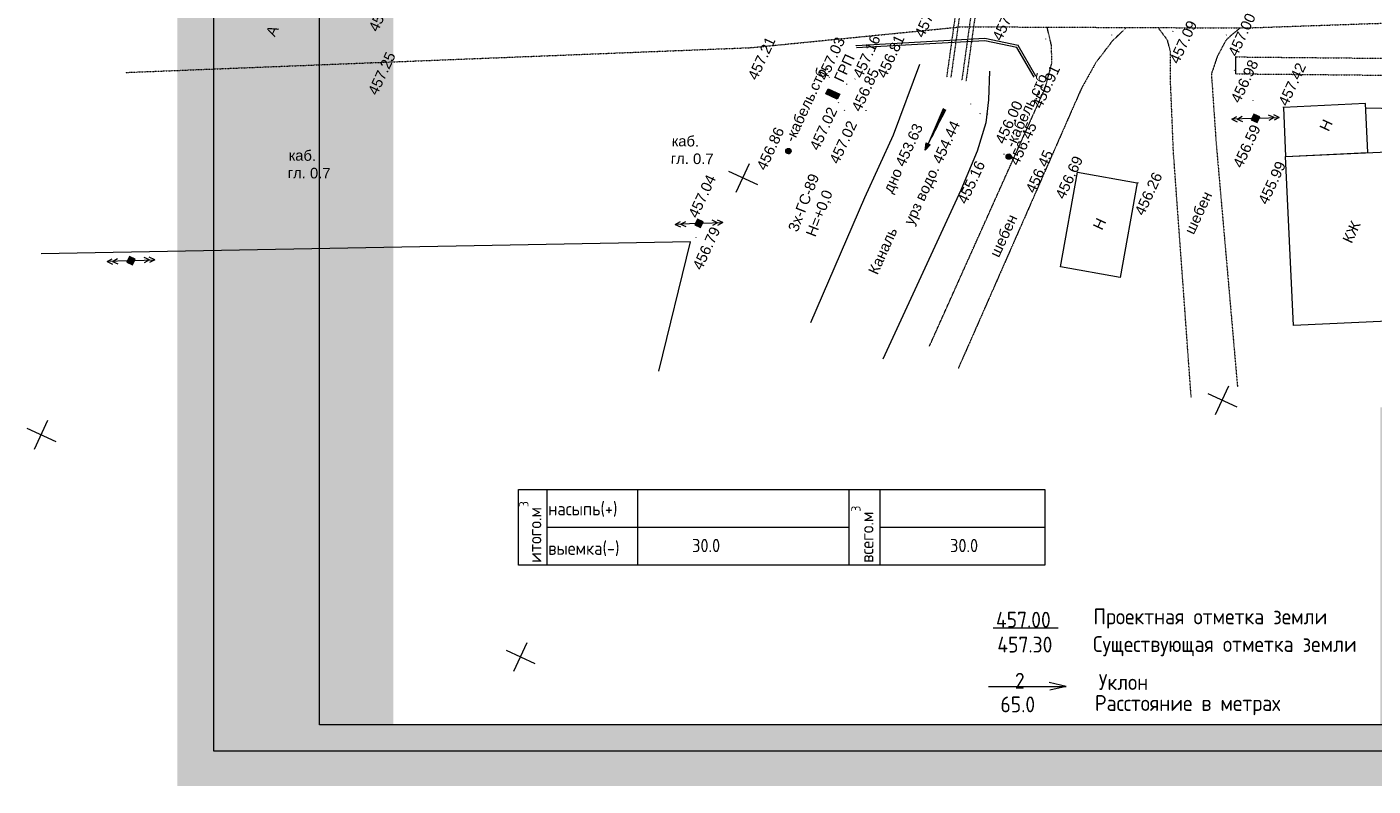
# Model space of a CAD drawing. Header units: millimetres. Extents: x 918404 to 1362154, y 4120617 to 4364104.
# Tile 89 of 256: x 918910 to 944387, y 4191424 to 4205802. Entities that reach past the tile are written whole.
import ezdxf

# ---------------------------------------------------------------- set-up
doc = ezdxf.new("R2010")
doc.units = ezdxf.units.MM
doc.header["$MEASUREMENT"] = 0
doc.linetypes.add('Д_ТРОТ_ТРУБА', pattern=[1.5, 0.75, -0.75])
for name, color, linetype, lineweight in [('(001) Сетка_Ном._пера__132', 132, 'Continuous', 18), ('(007) Здания_Ном._пера__7', 7, 'Continuous', 18), ('(013) Газ_Ном._пера__2', 2, 'Continuous', 18), ('(013) Газ_Ном._пера__7', 7, 'Continuous', 18), ('(016) Кабель_Ном._пера__7', 7, 'Continuous', 18), ('(019) Связь_Ном._пера__7', 7, 'Continuous', 18), ('(022) Возд. Линии_Ном._пера__240', 240, 'Continuous', 18), ('(022) Возд. Линии_Ном._пера__7', 7, 'Continuous', 18), ('(025) Дорога_Ном._пера__7', 7, 'Continuous', 18), ('(027) Гидрография_Ном._пера__7', 7, 'Continuous', 18), ('020_Ном._пера__7', 7, 'Continuous', 18), ('0_Ном._пера__174', 174, 'Continuous', 18), ('0_Ном._пера__255', 255, 'Continuous', 18), ('0_Ном._пера__4', 4, 'Continuous', 18), ('0_Ном._пера__7', 7, 'Continuous', 18), ('text_Ном._пера__5', 5, 'Continuous', 18), ('ВЫСОТА_Ном._пера__7', 7, 'Continuous', 18), ('ТОЧКИ_Ном._пера__5', 5, 'Continuous', 18)]:
    doc.layers.add(name, color=color, linetype=linetype, lineweight=lineweight)
doc.layers.add('text_Ном._пера__10', color=7, linetype='Continuous', lineweight=18, true_color=0xf8991e)
doc.styles.add('СГЕНЕРИР_СТИЛЬ_1', font='arial.ttf')
doc.styles.add('СГЕНЕРИР_СТИЛЬ_8', font='isocp.shx')

msp = doc.modelspace()

# ---------------------------------------------------------------- hatches: boundary and pattern name
at = {"layer": '(013) Газ_Ном._пера__2', "linetype": 'Continuous'}
msp.add_hatch(color=256, dxfattribs=at).paths.add_polyline_path([(934076.0512639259, 4204631.024471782), (934030.7233358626, 4204533.324427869), (934247.1632452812, 4204432.907148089), (934292.4911733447, 4204530.607192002)])
at = {"layer": '(022) Возд. Линии_Ном._пера__240', "linetype": 'Continuous'}
h = msp.add_hatch(color=256, dxfattribs=at)
h.paths.add_polyline_path([(942082.9482947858, 4204042.623045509), (942191.803328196, 4203992.119760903), (942242.3066127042, 4204100.974794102), (942133.4515792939, 4204151.478078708)])
h.paths.add_polyline_path([(942166.8360607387, 4204080.870172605, -1.000033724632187), (942158.4188466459, 4204062.727667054, -0.9999999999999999)], flags=0)
h = msp.add_hatch(color=256, dxfattribs=at)
h.paths.add_polyline_path([(931551.0408267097, 4202051.202650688), (931659.8958600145, 4202000.699366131), (931710.3991445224, 4202109.55439933), (931601.5441112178, 4202160.057683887)])
h.paths.add_polyline_path([(931626.511378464, 4202071.307272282, -1.000033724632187), (931634.9285925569, 4202089.449777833, -0.9999999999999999)], flags=0)
h = msp.add_hatch(color=256, dxfattribs=at)
h.paths.add_polyline_path([(920798.9226710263, 4201346.624779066), (920907.7777043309, 4201296.121494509), (920958.280988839, 4201404.976527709), (920849.4259555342, 4201455.479812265)])
h.paths.add_polyline_path([(920874.3932227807, 4201366.729400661, -1.000033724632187), (920882.8104368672, 4201384.871906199, -0.9999999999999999)], flags=0)
at = {"layer": '(022) Возд. Линии_Ном._пера__7', "linetype": 'Continuous'}
for points in [[(942171.901570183, 4204075.53934264, 0.9999999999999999), (942153.3533371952, 4204068.058497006, 0.9999999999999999)], [(931639.9941020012, 4202084.118947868, 0.9999999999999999), (931621.4458690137, 4202076.638102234, 0.9999999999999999)], [(920887.8759463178, 4201379.541076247, 0.9999999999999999), (920869.32771333, 4201372.060230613, 0.9999999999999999)]]:
    msp.add_hatch(color=256, dxfattribs=at).paths.add_polyline_path(points)
at = {"layer": '0_Ном._пера__255', "linetype": 'Continuous'}
h = msp.add_hatch(color=256, dxfattribs=at)
h.paths.add_polyline_path([(921758.375047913, 4222430.652528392), (921758.375047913, 4191424.334203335), (965137.9525797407, 4191424.334203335), (965137.9525797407, 4222430.652528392)])
h.paths.add_polyline_path([(925842.5078603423, 4192586.613098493), (925842.5078603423, 4220030.787118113), (949743.3808859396, 4220030.787118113), (949743.3808859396, 4212461.437425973), (950980.487532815, 4212461.437425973), (950980.4875328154, 4198594.982214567), (944525.3177175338, 4198594.982214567), (944525.3177175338, 4192586.613098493)], flags=0)

# ---------------------------------------------------------------- linework, layer by layer
at = {"layer": '(001) Сетка_Ном._пера__132', "linetype": 'Continuous'}
for p, q in [((932336.2048627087, 4202669.409639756), (932588.7212852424, 4203213.684805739)), ((932190.3254909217, 4203067.805434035), (932734.6006569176, 4202815.289011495)), ((941261.5782579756, 4198859.198391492), (941805.853423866, 4198606.681969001)), ((941407.4576297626, 4198460.802597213), (941659.9740522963, 4199005.077763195)), ((919056.3450534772, 4197806.763915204), (919308.8614760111, 4198351.039081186)), ((918910.4656815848, 4198205.159709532), (919454.7408475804, 4197952.643286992)), ((927981.7184484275, 4193996.552667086), (928525.9936144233, 4193744.036244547)), ((928127.5978202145, 4193598.156872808), (928380.1142427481, 4194142.43203879))]:
    msp.add_line(p, q, dxfattribs=at)
at = {"layer": '(013) Газ_Ном._пера__7', "linetype": 'Continuous', "flags": 128}
msp.add_lwpolyline([(934247.1632452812, 4204432.907148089), (934030.7233358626, 4204533.324427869), (934076.0512639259, 4204631.024471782), (934292.4911733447, 4204530.607192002)], close=True, dxfattribs=at)
at = {"layer": '(016) Кабель_Ном._пера__7', "linetype": 'Continuous'}
for p, q in [((933270.8508057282, 4203450.163632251), (933288.1060946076, 4203487.355768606)), ((933270.9162096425, 4203447.928520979), (933289.854941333, 4203488.749158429)), ((933270.9816136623, 4203445.693409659), (933291.603788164, 4203490.142548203)), ((933271.2062626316, 4203453.305868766), (933286.3572479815, 4203485.962378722)), ((933271.4678781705, 4203444.365423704), (933293.3526347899, 4203491.535938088)), ((933271.5332819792, 4203442.130312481), (933294.6806207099, 4203492.022202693)), ((933271.5617195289, 4203456.448105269), (933284.187540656, 4203483.661863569)), ((933271.9171763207, 4203459.590341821), (933281.5969725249, 4203480.454223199)), ((933272.0195465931, 4203440.802326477), (933296.4294674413, 4203493.415592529)), ((933272.0849503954, 4203438.567215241), (933297.7574533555, 4203493.901857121)), ((933272.5712149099, 4203437.239229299), (933299.0854392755, 4203494.388121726)), ((933273.0574795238, 4203435.911243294), (933300.413425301, 4203494.874386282)), ((933273.5352153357, 4203465.453954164), (933278.1646830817, 4203475.432332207)), ((933273.5437442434, 4203434.583257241), (933302.162272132, 4203496.267776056)), ((933274.0300087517, 4203433.255271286), (933303.490258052, 4203496.75404066)), ((933274.5162733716, 4203431.927285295), (933304.8182440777, 4203497.240305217)), ((933275.0025378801, 4203430.59929934), (933306.1462299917, 4203497.726569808)), ((933275.4888023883, 4203429.271313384), (933307.0533552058, 4203497.305709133)), ((933275.9750670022, 4203427.943327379), (933308.3813412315, 4203497.79197369)), ((933276.4613315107, 4203426.615341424), (933309.7093271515, 4203498.278238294)), ((933276.9475962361, 4203425.287355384), (933311.0373132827, 4203498.764502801)), ((933277.8547214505, 4203424.866494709), (933312.3652991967, 4203499.250767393)), ((933278.3409860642, 4203423.538508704), (933313.2724245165, 4203498.829906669)), ((933278.8272505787, 4203422.210522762), (933314.6004104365, 4203499.316171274)), ((933279.7343757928, 4203421.789662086), (933315.9283963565, 4203499.802435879)), ((933280.2206404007, 4203420.461676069), (933316.8355216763, 4203499.381575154)), ((933281.1277656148, 4203420.040815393), (933318.1635075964, 4203499.867839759)), ((933281.6140303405, 4203418.712829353), (933319.0706330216, 4203499.446978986)), ((933282.5211556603, 4203418.29196863), (933320.3986190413, 4203499.933243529)), ((933283.0074201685, 4203416.963982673), (933321.3057442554, 4203499.512382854)), ((933283.9145453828, 4203416.543121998), (933322.6337301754, 4203499.998647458)), ((933284.4008100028, 4203415.215136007), (933323.5408554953, 4203499.577786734)), ((933285.3079352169, 4203414.794275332), (933324.4479807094, 4203499.156926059)), ((933285.7941997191, 4203413.466289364), (933325.7759666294, 4203499.643190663)), ((933286.7013250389, 4203413.045428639), (933326.6830919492, 4203499.22232994)), ((933287.6084504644, 4203412.624567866), (933327.5902173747, 4203498.801469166)), ((933288.5155756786, 4203412.20370719), (933328.9182032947, 4203499.287733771)), ((933289.001840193, 4203410.875721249), (933329.8253285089, 4203498.866873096)), ((933289.9089655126, 4203410.454860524), (933330.7324538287, 4203498.446012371)), ((933290.816090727, 4203410.033999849), (933331.6395790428, 4203498.025151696)), ((933291.7232160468, 4203409.613139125), (933332.9675650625, 4203498.51141624)), ((933292.209480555, 4203408.285153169), (933333.8746902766, 4203498.090555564)), ((933293.1166059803, 4203407.864292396), (933334.7818157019, 4203497.669694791)), ((933294.0237311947, 4203407.443431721), (933335.6889409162, 4203497.248834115)), ((933294.9308565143, 4203407.022570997), (933336.5960662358, 4203496.827973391)), ((933295.8379817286, 4203406.601710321), (933337.5031914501, 4203496.407112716)), ((933296.7451069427, 4203406.180849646), (933338.4103166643, 4203495.986252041)), ((933297.6522322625, 4203405.759988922), (933339.73830269, 4203496.472516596)), ((933298.5593574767, 4203405.339128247), (933340.6454279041, 4203496.051655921)), ((933299.466482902, 4203404.918267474), (933341.5525533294, 4203495.630795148)), ((933300.3736081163, 4203404.497406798), (933342.4596785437, 4203495.209934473)), ((933301.2807334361, 4203404.076546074), (933343.3668038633, 4203494.789073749)), ((933302.1878586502, 4203403.655685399), (933344.2739290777, 4203494.368213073)), ((933303.09498397, 4203403.234824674), (933344.7601936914, 4203493.04022707)), ((933304.0021091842, 4203402.813963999), (933345.6673189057, 4203492.619366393)), ((933304.9092343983, 4203402.393103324), (933346.5744441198, 4203492.198505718)), ((933305.8163598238, 4203401.972242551), (933347.4815695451, 4203491.777644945)), ((933306.7234851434, 4203401.551381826), (933348.3886948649, 4203491.356784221)), ((933307.6306103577, 4203401.130521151), (933349.2958200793, 4203490.935923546)), ((933308.5377355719, 4203400.709660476), (933350.2029452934, 4203490.51506287)), ((933309.8657215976, 4203401.195925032), (933351.1100706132, 4203490.094202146)), ((933310.7728468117, 4203400.775064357), (933351.5963351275, 4203488.766216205)), ((933311.6799720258, 4203400.354203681), (933352.5034603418, 4203488.345355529)), ((933312.5870974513, 4203399.933342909), (933353.4105857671, 4203487.924494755)), ((933313.9150834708, 4203400.419607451), (933354.317711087, 4203487.503634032)), ((933314.8222086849, 4203399.998746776), (933354.8039755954, 4203486.175648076)), ((933315.7293340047, 4203399.577886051), (933355.711100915, 4203485.754787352)), ((933317.0573199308, 4203400.06415067), (933356.6182261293, 4203485.333926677)), ((933317.9644451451, 4203399.643289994), (933357.1044906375, 4203484.005940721)), ((933318.8715704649, 4203399.22242927), (933358.0116159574, 4203483.585079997)), ((933320.1995563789, 4203399.708693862), (933358.4978804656, 4203482.257094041)), ((933321.1066818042, 4203399.287833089), (933359.4050058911, 4203481.836233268)), ((933322.4346677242, 4203399.774097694), (933359.8912704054, 4203480.508247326)), ((933323.341793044, 4203399.35323697), (933360.7983957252, 4203480.087386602)), ((933324.669778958, 4203399.839501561), (933361.2846602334, 4203478.759400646)), ((933325.5769041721, 4203399.418640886), (933362.1917854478, 4203478.338539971)), ((933326.9048902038, 4203399.904905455), (933362.6780500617, 4203477.010553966)), ((933328.2328761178, 4203400.391170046), (933363.1643145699, 4203475.682568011)), ((933329.1400015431, 4203399.970309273), (933364.0714399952, 4203475.261707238)), ((933330.4679875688, 4203400.456573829), (933364.5577046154, 4203473.933721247)), ((933331.7959734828, 4203400.942838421), (933365.0439691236, 4203472.605735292)), ((933333.1239594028, 4203401.429103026), (933365.9510943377, 4203472.184874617)), ((933334.0310847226, 4203401.008242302), (933366.4373589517, 4203470.856888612)), ((933335.3590706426, 4203401.494506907), (933366.9236234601, 4203469.528902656)), ((933336.6870565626, 4203401.980771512), (933367.4098879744, 4203468.200916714)), ((933338.015042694, 4203402.467036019), (933367.896152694, 4203466.872930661)), ((933339.3430287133, 4203402.953300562), (933368.3824173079, 4203465.544944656)), ((933340.6710146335, 4203403.439565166), (933368.8686818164, 4203464.216958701)), ((933341.9990005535, 4203403.925829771), (933369.3549463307, 4203462.888972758)), ((933343.7478472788, 4203405.319219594), (933369.8412109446, 4203461.560986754)), ((933345.0758331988, 4203405.805484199), (933369.9066147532, 4203459.325875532)), ((933346.4038192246, 4203406.291748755), (933370.392879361, 4203457.997889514)), ((933348.1526660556, 4203407.685138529), (933370.4582833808, 4203455.762778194)), ((933349.9015126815, 4203409.078528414), (933370.9445478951, 4203454.434792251)), ((933351.2294986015, 4203409.56479302), (933371.0099516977, 4203452.199681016)), ((933352.9783453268, 4203410.958182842), (933371.0753556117, 4203449.964569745)), ((933355.1480526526, 4203413.258697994), (933370.7198987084, 4203446.822333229)), ((933356.8968992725, 4203414.652087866), (933370.785302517, 4203444.587222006)), ((933359.4874674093, 4203417.859728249), (933370.0089850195, 4203440.537860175)), ((933362.0780356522, 4203421.067368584), (933369.2326676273, 4203436.488498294)), ((937440.5435422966, 4203345.973230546), (937457.7988311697, 4203383.165366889)), ((937440.6089460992, 4203343.738119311), (937459.5476777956, 4203384.558756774)), ((937440.674350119, 4203341.50300799), (937461.2965246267, 4203385.952146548)), ((937440.8989990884, 4203349.115467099), (937456.0499844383, 4203381.771977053)), ((937441.1606147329, 4203340.175021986), (937463.0453713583, 4203387.345536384)), ((937441.2260185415, 4203337.939910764), (937464.373357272, 4203387.831800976)), ((937441.2544559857, 4203352.2577036), (937453.8802771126, 4203379.471461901)), ((937441.609912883, 4203355.399940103), (937451.2897090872, 4203376.263821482)), ((937441.7122830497, 4203336.611924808), (937466.1222038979, 4203389.225190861)), ((937441.7776869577, 4203334.376813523), (937467.4501899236, 4203389.711455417)), ((937442.2639514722, 4203333.048827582), (937468.7781758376, 4203390.197720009)), ((937442.7502159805, 4203331.720841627), (937470.1061617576, 4203390.683984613)), ((937443.2279517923, 4203361.263552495), (937447.8574195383, 4203371.241930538)), ((937443.2364807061, 4203330.392855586), (937471.8550085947, 4203392.077374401)), ((937443.722745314, 4203329.064869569), (937473.1829946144, 4203392.563638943)), ((937444.2090098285, 4203327.736883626), (937474.5109805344, 4203393.049903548)), ((937444.6952743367, 4203326.408897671), (937475.8389664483, 4203393.53616814)), ((937445.1815389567, 4203325.080911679), (937476.7460917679, 4203393.115307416)), ((937445.6678034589, 4203323.752925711), (937478.0740776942, 4203393.601572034)), ((937446.1540680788, 4203322.42493972), (937479.4020637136, 4203394.087836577)), ((937446.6403327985, 4203321.096953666), (937480.7300498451, 4203394.574101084)), ((937447.5474580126, 4203320.676092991), (937482.0580357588, 4203395.060365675)), ((937448.0337225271, 4203319.348107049), (937482.9651609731, 4203394.639505)), ((937448.519987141, 4203318.020121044), (937484.2931469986, 4203395.125769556)), ((937449.4271123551, 4203317.599260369), (937485.6211329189, 4203395.612034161)), ((937449.9133768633, 4203316.271274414), (937486.528258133, 4203395.191173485)), ((937450.8205021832, 4203315.850413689), (937487.8562441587, 4203395.677438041)), ((937451.3067669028, 4203314.522427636), (937488.763369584, 4203395.256577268)), ((937452.2138921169, 4203314.101566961), (937490.091355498, 4203395.74284186)), ((937452.7001566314, 4203312.773581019), (937490.9984807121, 4203395.321981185)), ((937453.6072819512, 4203312.352720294), (937492.3264667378, 4203395.808245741)), ((937454.0935464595, 4203311.024734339), (937493.2335919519, 4203395.387385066)), ((937455.0006717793, 4203310.603873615), (937494.1407172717, 4203394.966524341)), ((937455.4869362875, 4203309.275887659), (937495.4687031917, 4203395.452788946)), ((937456.3940615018, 4203308.855026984), (937496.3758284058, 4203395.031928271)), ((937457.3011869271, 4203308.434166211), (937497.2829538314, 4203394.611067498)), ((937458.208312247, 4203308.013305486), (937498.6109398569, 4203395.097332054)), ((937458.6945767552, 4203306.685319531), (937499.5180650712, 4203394.676471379)), ((937459.6017019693, 4203306.264458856), (937500.4251902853, 4203394.255610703)), ((937460.5088272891, 4203305.843598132), (937501.3323156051, 4203393.834749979)), ((937461.4159525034, 4203305.422737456), (937502.6603015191, 4203394.321014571)), ((937461.9022170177, 4203304.094751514), (937503.5674267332, 4203393.900153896)), ((937462.809342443, 4203303.673890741), (937504.4745521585, 4203393.479293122)), ((937463.7164677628, 4203303.253030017), (937505.3816774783, 4203393.058432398)), ((937464.6235929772, 4203302.832169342), (937506.2888026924, 4203392.637571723)), ((937465.5307182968, 4203302.411308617), (937507.1959280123, 4203392.216710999)), ((937466.4378435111, 4203301.990447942), (937508.1030532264, 4203391.795850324)), ((937467.3449687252, 4203301.569587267), (937509.4310391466, 4203392.282114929)), ((937468.252094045, 4203301.148726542), (937510.3381644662, 4203391.861254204)), ((937469.1592194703, 4203300.72786577), (937511.2452898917, 4203391.440393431)), ((937470.0663446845, 4203300.307005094), (937512.1524151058, 4203391.019532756)), ((937470.9734698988, 4203299.886144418), (937513.05954032, 4203390.598672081)), ((937471.8805952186, 4203299.465283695), (937513.9666656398, 4203390.177811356)), ((937472.7877204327, 4203299.04442302), (937514.4529301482, 4203388.849825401)), ((937473.6948456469, 4203298.623562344), (937515.3600553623, 4203388.428964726)), ((937474.6019709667, 4203298.20270162), (937516.2671806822, 4203388.008104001)), ((937475.509096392, 4203297.781840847), (937517.1743061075, 4203387.587243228)), ((937476.4162216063, 4203297.360980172), (937518.0814313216, 4203387.166382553)), ((937477.3233469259, 4203296.940119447), (937518.9885566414, 4203386.745521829)), ((937478.2304721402, 4203296.519258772), (937519.8956818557, 4203386.324661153)), ((937479.5584580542, 4203297.005523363), (937520.8028070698, 4203385.903800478)), ((937480.465583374, 4203296.58466264), (937521.2890716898, 4203384.575814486)), ((937481.3727085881, 4203296.163801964), (937522.1961969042, 4203384.154953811)), ((937482.2798340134, 4203295.74294119), (937523.1033223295, 4203383.734093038)), ((937483.6078199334, 4203296.229205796), (937524.0104475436, 4203383.313232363)), ((937484.5149452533, 4203295.808345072), (937524.4967121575, 4203381.985246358)), ((937485.4220704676, 4203295.387484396), (937525.4038373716, 4203381.564385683)), ((937486.7500563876, 4203295.873749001), (937526.3109625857, 4203381.143525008)), ((937487.6571817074, 4203295.452888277), (937526.7972271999, 4203379.815539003)), ((937488.5643069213, 4203295.032027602), (937527.704352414, 4203379.394678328)), ((937489.892292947, 4203295.518292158), (937528.1906170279, 4203378.066692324)), ((937490.7994183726, 4203295.097431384), (937529.0977424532, 4203377.64583155)), ((937492.1274042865, 4203295.583695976), (937529.5840069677, 4203376.317845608)), ((937493.0345295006, 4203295.162835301), (937530.4911321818, 4203375.896984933)), ((937494.3625155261, 4203295.649099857), (937530.9773967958, 4203374.568998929)), ((937495.2696407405, 4203295.228239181), (937531.8845220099, 4203374.148138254)), ((937496.5976266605, 4203295.714503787), (937532.3707865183, 4203372.820152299)), ((937497.9256126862, 4203296.200768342), (937532.857051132, 4203371.492166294)), ((937498.8327381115, 4203295.779907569), (937533.7641765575, 4203371.071305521)), ((937500.1607240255, 4203296.266172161), (937534.250441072, 4203369.743319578)), ((937501.4887099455, 4203296.752436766), (937534.7367055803, 4203368.415333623)), ((937502.8166959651, 4203297.238701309), (937535.6438309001, 4203367.994472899)), ((937503.723821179, 4203296.817840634), (937536.1300954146, 4203366.666486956)), ((937505.051807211, 4203297.304105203), (937536.6163600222, 4203365.338500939)), ((937506.379793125, 4203297.790369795), (937537.1026245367, 4203364.010514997)), ((937507.7077792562, 4203298.276634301), (937537.5888892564, 4203362.682528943)), ((937509.0357651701, 4203298.762898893), (937538.0751537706, 4203361.354543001)), ((937510.3637512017, 4203299.249163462), (937538.5614183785, 4203360.026556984)), ((937511.6917371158, 4203299.735428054), (937539.047682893, 4203358.698571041)), ((937513.4405837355, 4203301.128817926), (937539.5339474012, 4203357.370585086)), ((937514.7685697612, 4203301.615082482), (937539.5993513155, 4203355.135473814)), ((937516.0965556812, 4203302.101347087), (937540.0856158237, 4203353.807487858)), ((937517.8454025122, 4203303.494736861), (937540.1510198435, 4203351.572376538)), ((937519.5942491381, 4203304.888126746), (937540.6372843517, 4203350.244390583)), ((937520.9222351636, 4203305.374391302), (937540.7026882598, 4203348.009279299)), ((937522.6710817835, 4203306.767781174), (937540.7680920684, 4203345.774168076)), ((937524.8407892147, 4203309.068296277), (937540.4126352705, 4203342.631931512)), ((937526.5896358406, 4203310.461686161), (937540.4780390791, 4203340.396820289)), ((937529.1802038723, 4203313.669326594), (937539.7017214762, 4203336.347458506)), ((937531.7707721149, 4203316.876966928), (937538.9254040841, 4203332.298096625))]:
    msp.add_line(p, q, dxfattribs=at)
for centre in [(933321.4166433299, 4203449.853670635), (937491.1093798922, 4203345.663268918)]:
    msp.add_circle(centre, 49.99999999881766, dxfattribs=at)
at = {"layer": '(022) Возд. Линии_Ном._пера__7', "linetype": 'Continuous'}
for p, q in [((941712.6448924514, 4204052.189713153), (941810.3732574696, 4204106.495943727)), ((942112.2656292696, 4204069.604267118), (941712.6448924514, 4204052.189713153)), ((941712.6448924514, 4204052.189713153), (941814.7268959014, 4204006.59075955)), ((941812.5500766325, 4204056.543351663), (941910.278441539, 4204110.849582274)), ((941812.5500766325, 4204056.543351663), (941914.6320800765, 4204010.944398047)), ((942212.594690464, 4204073.608682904), (942612.3211307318, 4204088.399659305)), ((942512.3895207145, 4204084.701915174), (942410.609038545, 4204130.969976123)), ((942512.3895207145, 4204084.701915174), (942414.3067826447, 4204031.038366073)), ((942612.3211307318, 4204088.399659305), (942510.5406485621, 4204134.667720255)), ((942612.3211307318, 4204088.399659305), (942514.2383927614, 4204034.736110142)), ((931980.482052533, 4202093.281520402), (931878.7015703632, 4202139.549581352)), ((932080.41366255, 4202096.979264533), (931978.6331803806, 4202143.247325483)), ((931180.7374242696, 4202060.769318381), (931278.4657892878, 4202115.075548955)), ((931580.3581610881, 4202078.183872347), (931180.7374242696, 4202060.769318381)), ((931180.7374242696, 4202060.769318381), (931282.8194278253, 4202015.170364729)), ((931280.6426084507, 4202065.122956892), (931378.3709733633, 4202119.429187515)), ((931280.6426084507, 4202065.122956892), (931382.7246118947, 4202019.524003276)), ((931680.6872222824, 4202082.188288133), (932080.41366255, 4202096.979264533)), ((931980.482052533, 4202093.281520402), (931882.3993144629, 4202039.617971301)), ((932080.41366255, 4202096.979264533), (931982.3309245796, 4202043.31571537)), ((920428.6192685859, 4201356.19144676), (920526.3476335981, 4201410.497677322)), ((920828.2400054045, 4201373.606000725), (920428.6192685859, 4201356.19144676)), ((920528.5244527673, 4201360.54508527), (920626.2528176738, 4201414.85131588)), ((920528.5244527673, 4201360.54508527), (920630.6064562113, 4201314.946131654)), ((920928.5690665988, 4201377.610416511), (921328.2955068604, 4201392.401392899)), ((921228.3638968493, 4201388.70364878), (921126.5834146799, 4201434.97170973)), ((921228.3638968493, 4201388.70364878), (921130.2811587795, 4201335.040099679)), ((921328.2955068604, 4201392.401392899), (921226.515024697, 4201438.669453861)), ((921328.2955068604, 4201392.401392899), (921230.2127688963, 4201338.737843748)), ((920428.6192685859, 4201356.19144676), (920530.7012721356, 4201310.592493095))]:
    msp.add_line(p, q, dxfattribs=at)
at = {"layer": '(022) Возд. Линии_Ном._пера__7', "linetype": 'Continuous', "flags": 128}
for points in [[(942191.8033279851, 4203992.119761), (942242.306612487, 4204100.974794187), (942133.4515793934, 4204151.478078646), (942082.9482948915, 4204042.623045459)], [(931659.8958598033, 4202000.699366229), (931710.3991443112, 4202109.554399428), (931601.5441112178, 4202160.057683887), (931551.0408267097, 4202051.202650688)], [(920907.7777041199, 4201296.121494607), (920958.2809886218, 4201404.976527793), (920849.4259555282, 4201455.479812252), (920798.9226710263, 4201346.624779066)]]:
    msp.add_lwpolyline(points, close=True, dxfattribs=at)
at = {"layer": '(022) Возд. Линии_Ном._пера__7', "linetype": 'Continuous'}
for centre in [(942162.6274536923, 4204071.79891983), (931630.7199855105, 4202080.378525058), (920878.6018298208, 4201375.800653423)]:
    msp.add_circle(centre, 9.999999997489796, dxfattribs=at)
at = {"layer": '(027) Гидрография_Ном._пера__7', "linetype": 'Continuous'}
for p, q in [((936251.9032114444, 4204248.145293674), (935967.7267293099, 4203586.126617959)), ((936274.5200908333, 4204237.492746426), (935967.7267293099, 4203586.126617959)), ((935967.7267293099, 4203586.126617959), (936297.1369703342, 4204226.840199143)), ((936269.9967149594, 4204239.623255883), (936024.5620257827, 4203718.53035309)), ((936279.0434668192, 4204235.362236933), (936033.608777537, 4203714.269334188)), ((936265.4733391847, 4204241.753765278), (936081.3973222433, 4203850.934088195)), ((936283.5668425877, 4204233.231727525), (936099.4908258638, 4203842.412050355)), ((936260.9499631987, 4204243.884274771), (936138.2326186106, 4203983.337823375)), ((936288.0902185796, 4204231.101218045), (936165.3728739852, 4203970.554766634)), ((936256.4265872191, 4204246.014784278), (936195.0679150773, 4204115.741558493)), ((936292.6135943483, 4204228.970708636), (936231.2549221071, 4204098.697482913)), ((936297.1369703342, 4204226.840199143), (936251.9032114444, 4204248.145293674)), ((935912.3334834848, 4203468.518844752), (935931.5397222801, 4203603.170693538)), ((935967.7267293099, 4203586.126617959), (935912.3334834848, 4203468.518844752)), ((936003.9137364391, 4203569.082542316), (935912.3334834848, 4203468.518844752)), ((935963.2033534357, 4203588.257127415), (935914.62773789, 4203485.12415704)), ((935958.679977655, 4203590.387636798), (935916.9219923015, 4203501.729469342)), ((935954.1566016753, 4203592.518146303), (935919.6423485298, 4203519.239456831)), ((935949.6332259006, 4203594.6486557), (935921.9366028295, 4203535.84476917)), ((935972.2501052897, 4203583.996108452), (935923.6744896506, 4203480.863138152)), ((935945.109849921, 4203596.779165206), (935924.230857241, 4203552.450081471)), ((935940.586473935, 4203598.909674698), (935926.5251116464, 4203569.05539376)), ((935936.0630981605, 4203601.040184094), (935929.245467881, 4203586.565381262)), ((935931.5397222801, 4203603.170693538), (936003.9137364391, 4203569.082542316)), ((935976.7734810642, 4203581.865599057), (935935.0154958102, 4203493.207431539)), ((935981.2968570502, 4203579.735089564), (935946.7826039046, 4203506.456400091)), ((935985.8202330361, 4203577.604580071), (935958.123609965, 4203518.800693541)), ((935990.3436088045, 4203575.474070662), (935969.4646161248, 4203531.144986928)), ((935994.8669846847, 4203573.343561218), (935980.8056223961, 4203543.48928028)), ((935999.3903606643, 4203571.213051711), (935992.572730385, 4203556.73824888))]:
    msp.add_line(p, q, dxfattribs=at)
at = {"layer": '020_Ном._пера__7', "linetype": 'Continuous'}
for p, q in [((928212.3002036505, 4197041.997603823), (938177.5835738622, 4197041.997603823)), ((928212.3002036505, 4195608.033268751), (928212.3002036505, 4197041.997603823)), ((928748.0670980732, 4197041.997603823), (928748.0670980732, 4195608.033268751)), ((930467.7056362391, 4197041.997603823), (930467.7056362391, 4195608.033268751)), ((934467.7056362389, 4197041.997603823), (934467.7056362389, 4195608.033268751)), ((934467.7056362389, 4197041.997603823), (934467.7056362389, 4195608.033268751)), ((935050.7460801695, 4197041.997603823), (935050.7460801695, 4195608.033268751)), ((938177.5835738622, 4197041.997603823), (938177.5835738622, 4195608.033268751)), ((928748.0670980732, 4196325.015436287), (934467.7056362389, 4196325.015436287)), ((935050.7460801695, 4196325.015436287), (938177.5835738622, 4196325.015436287)), ((938177.5835738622, 4195608.033268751), (928212.3002036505, 4195608.033268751))]:
    msp.add_line(p, q, dxfattribs=at)
at = {"layer": '0_Ном._пера__174', "linetype": 'Continuous', "flags": 128}
for points in [[(922449.0749361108, 4192086.613277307), (922449.0749361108, 4221366.615667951), (964449.0749360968, 4221366.615667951), (964449.0749360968, 4192086.613277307)], [(924449.0749361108, 4220866.615667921), (963949.0749360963, 4220866.615667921), (963949.0749360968, 4192586.613277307), (924449.0749361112, 4192586.613277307)]]:
    msp.add_lwpolyline(points, close=True, dxfattribs=at)
at = {"layer": '0_Ном._пера__4', "linetype": 'Continuous', "flags": 128}
for points in [[(935805.1603354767, 4205092.789166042), (935303.6147204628, 4203750.080916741), (934762.4583066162, 4202567.702683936), (933741.1536483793, 4200200.351910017)], [(937125.6027619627, 4204966.31552935), (937109.5019732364, 4204417.944638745), (937059.7305988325, 4203983.731639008), (936893.5746305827, 4203449.496399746), (936583.3014587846, 4202709.423206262), (935108.1273513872, 4199511.068197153)]]:
    msp.add_lwpolyline(points, dxfattribs=at)
at = {"layer": '0_Ном._пера__7', "linetype": 'Д_ТРОТ_ТРУБА', "flags": 128}
for points in [[(936787.2382119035, 4208230.892904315), (936316.5050064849, 4204851.89733003)], [(936866.4730235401, 4208219.854577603), (936395.7398181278, 4204840.859003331)], [(937073.8206531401, 4208165.093066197), (936603.0874475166, 4204786.097492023)], [(937153.055464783, 4208154.054739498), (936682.3222591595, 4204775.059165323)], [(920773.7544740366, 4204938.55438454), (932618.4109874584, 4205409.22060562), (936601.5797927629, 4205804.34403905), (941950.457068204, 4205781.679139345), (947282.6204173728, 4205965.378843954)], [(935990.6874936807, 4199753.207744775), (938181.7257687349, 4204643.638670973), (938310.5399897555, 4205127.48937689), (938298.6672706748, 4205459.475908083), (938218.6170016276, 4205797.492136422)], [(939715.67335812, 4205791.148630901), (939435.5155289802, 4205513.438992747), (939138.6012063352, 4205123.065896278), (938859.7434765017, 4204620.238908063), (936536.0064324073, 4199334.799710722)], [(940945.6055036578, 4198780.76764321), (940608.8216248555, 4203435.734026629), (940550.3020754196, 4204844.911023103), (940555.6137271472, 4205319.247166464), (940498.0521582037, 4205546.762255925), (940320.629638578, 4205788.585238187)], [(941872.6638276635, 4205782.008774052), (941735.0136418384, 4205669.980014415), (941602.0028746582, 4205549.158500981), (941440.1272497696, 4205245.671596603), (941326.8476912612, 4204913.302331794), (941414.953943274, 4203625.408792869), (941820.9501708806, 4198984.756334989)], [(941783.7950128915, 4205233.73033513), (950787.3642685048, 4205147.708527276)], [(941780.7378118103, 4204913.74493927), (950784.3070674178, 4204827.723131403)]]:
    msp.add_lwpolyline(points, dxfattribs=at)
at = {"layer": '0_Ном._пера__7', "linetype": 'Continuous', "flags": 128}
for points in [[(938004.8094654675, 4204870.990322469), (937668.9193425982, 4205450.122394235), (937041.651777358, 4205579.404026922), (934606.2283260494, 4205445.119905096)], [(937970.2080498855, 4204850.92188853), (937643.3035886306, 4205414.561141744), (937038.6661224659, 4205539.178646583), (934608.4304968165, 4205405.18057057)], [(941783.7950128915, 4205233.73033513), (941780.7378117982, 4204913.744939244)], [(944242.2407582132, 4204269.011508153), (948491.1697715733, 4204181.087109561)], [(930868.6470748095, 4199280.890044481), (931470.8369144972, 4201729.638290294), (919179.9232518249, 4201503.202559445)]]:
    msp.add_lwpolyline(points, dxfattribs=at)
for points in [[(942688.8061356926, 4204276.811888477), (942731.9195539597, 4203347.982359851), (944287.0092869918, 4203420.164856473), (944243.8958687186, 4204348.994385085)], [(942880.5860838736, 4200145.131187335), (942731.9195539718, 4203347.982359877), (945617.3265238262, 4203481.914103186), (945765.9930537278, 4200279.062930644)], [(938795.8055819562, 4203051.322373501), (939924.75386494, 4202846.125505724), (939598.8191797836, 4201052.904160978), (938469.8708968, 4201258.101028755)]]:
    msp.add_lwpolyline(points, close=True, dxfattribs=at)
at = {"layer": 'text_Ном._пера__5', "linetype": 'Continuous'}
for p, q in [((937194.8842167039, 4194422.242110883), (938424.859450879, 4194420.45859568)), ((937106.1725031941, 4193312.517900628), (938577.460901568, 4193312.517900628)), ((938577.460901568, 4193312.517900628), (938258.0714896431, 4193386.854777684)), ((938577.460901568, 4193312.517900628), (938268.6114487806, 4193243.859633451))]:
    msp.add_line(p, q, dxfattribs=at)
at = {"layer": 'ТОЧКИ_Ном._пера__5', "linetype": 'Continuous'}
for p, q in [((940598.7530212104, 4205717.265714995), (940602.9616282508, 4205726.336967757)), ((934606.2283260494, 4205445.119905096), (934610.4369330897, 4205454.191157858)), ((937041.651777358, 4205579.404026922), (937045.8603843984, 4205588.475279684)), ((937668.9193425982, 4205450.122394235), (937673.1279496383, 4205459.193646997)), ((938191.3393912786, 4205567.045096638), (938195.5479983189, 4205576.1163494)), ((939440.3739070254, 4205645.405430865), (939444.5825140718, 4205654.47668364)), ((941607.9462365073, 4205645.533031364), (941612.1548435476, 4205654.604284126)), ((932618.4109874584, 4205409.22060562), (932622.6195944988, 4205418.291858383)), ((941783.7950128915, 4205233.73033513), (941788.0036199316, 4205242.801587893)), ((925429.9524294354, 4205123.575798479), (925434.1610364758, 4205132.647051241)), ((941758.089292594, 4204975.225749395), (941762.2978996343, 4204984.297002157)), ((934094.0716295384, 4204840.841324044), (934098.2802365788, 4204849.912576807)), ((934426.2894850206, 4204713.16091722), (934430.4980920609, 4204722.232169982)), ((934580.2324605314, 4204811.960236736), (934584.4410675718, 4204821.031489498)), ((938004.8094654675, 4204870.990322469), (938009.0180725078, 4204880.061575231)), ((934271.3412574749, 4204364.366861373), (934275.5498645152, 4204373.438114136)), ((934384.9277681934, 4204219.867634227), (934389.1363752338, 4204228.938886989)), ((934791.7781291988, 4204214.696397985), (934795.9867362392, 4204223.767650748)), ((936772.4265804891, 4204338.69928515), (936776.6351875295, 4204347.770537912)), ((936953.9312908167, 4204156.397352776), (936958.1398978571, 4204165.468605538)), ((937600.764770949, 4204284.20647445), (937604.9733779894, 4204293.277727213)), ((942115.0695972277, 4204405.624438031), (942119.2782042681, 4204414.695690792)), ((942688.8061356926, 4204276.811888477), (942693.014742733, 4204285.883141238)), ((937091.3992980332, 4204152.18567849), (937095.6079050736, 4204161.256931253)), ((942162.6274536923, 4204071.79891983), (942166.8360607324, 4204080.870172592)), ((937565.1974484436, 4203792.614324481), (937569.406055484, 4203801.685577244)), ((933321.4166433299, 4203449.853670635), (933325.6252503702, 4203458.924923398)), ((937402.5296388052, 4203386.722825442), (937406.7382458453, 4203395.794078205)), ((942731.8952640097, 4203348.505663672), (942736.10387105, 4203357.576916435)), ((938795.8055819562, 4203051.322373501), (938800.0141889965, 4203060.393626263)), ((939939.7014779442, 4202843.408637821), (939943.9100849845, 4202852.479890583)), ((931630.7199855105, 4202080.378525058), (931634.9285925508, 4202089.44977782)), ((931573.3616467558, 4201811.540680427), (931577.5702537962, 4201820.611933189))]:
    msp.add_line(p, q, dxfattribs=at)

# ---------------------------------------------------------------- texts
at = {"layer": '(007) Здания_Ном._пера__7', "linetype": 'Continuous', "char_height": 200, "attachment_point": 7, "rotation": 65.11106072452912, "style": 'СГЕНЕРИР_СТИЛЬ_1'}
for s, insert in [('{Н}', (943545.281799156, 4203806.067790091)), ('{Н}', (939258.6588174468, 4201937.010982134)), ('{КЖ}', (943981.2692075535, 4201686.31833148))]:
    msp.add_mtext(s, dxfattribs=dict(at, insert=insert))
at = {"layer": '(013) Газ_Ном._пера__7', "linetype": 'Continuous', "char_height": 200, "attachment_point": 7, "style": 'СГЕНЕРИР_СТИЛЬ_1'}
for s, insert, rotation in [('{ГРП}', (934357.3072387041, 4204735.519296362), 65.11106072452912), ('{3х-ГС-89}', (933497.0817564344, 4201903.007898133), 68.72176862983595), ('{Н=+0,0}', (933866.3089876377, 4201795.601546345), 68.7217686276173)]:
    msp.add_mtext(s, dxfattribs=dict(at, insert=insert, rotation=rotation))
at = {"layer": '(016) Кабель_Ном._пера__7', "linetype": 'Continuous', "char_height": 200, "attachment_point": 7, "rotation": 65.11106072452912, "style": 'СГЕНЕРИР_СТИЛЬ_1'}
for insert in [(933427.6789773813, 4203600.340198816), (937597.3717140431, 4203496.149797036)]:
    msp.add_mtext('{-кабель.стб.}', dxfattribs=dict(at, insert=insert))
at = {"layer": '(019) Связь_Ном._пера__7', "linetype": 'Continuous', "char_height": 200, "attachment_point": 7, "style": 'СГЕНЕРИР_СТИЛЬ_1'}
for s, insert, rotation in [('{каб.}', (931114.8714811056, 4203538.33399295), 359.4526019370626), ('{каб.}', (923865.5395906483, 4203267.035732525), 359.45260192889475), ('{гл. 0.7}', (931095.798490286, 4203206.207170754), 359.4526019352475), ('{гл. 0.7}', (923846.4665999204, 4202934.908910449), 359.45260189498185)]:
    msp.add_mtext(s, dxfattribs=dict(at, insert=insert, rotation=rotation))
at = {"layer": '(025) Дорога_Ном._пера__7', "linetype": 'Continuous', "char_height": 200, "attachment_point": 7, "rotation": 65.11106072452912, "style": 'СГЕНЕРИР_СТИЛЬ_1'}
for s, insert in [('{A}', (923602.2941973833, 4205600.603784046)), ('{шебен}', (940993.7288457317, 4201854.033762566)), ('{шебен}', (937305.9977311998, 4201419.307019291))]:
    msp.add_mtext(s, dxfattribs=dict(at, insert=insert))
at = {"layer": '(027) Гидрография_Ном._пера__7', "linetype": 'Continuous', "insert": (935009.5356211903, 4201091.585329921), "char_height": 200, "attachment_point": 7, "rotation": 65.8875375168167, "style": 'СГЕНЕРИР_СТИЛЬ_1'}
msp.add_mtext('{Каналь}', dxfattribs=at)
at = {"layer": 'text_Ном._пера__10', "linetype": 'Continuous', "char_height": 250, "attachment_point": 7, "rotation": 90, "style": 'СГЕНЕРИР_СТИЛЬ_8'}
for s, insert in [('{итого.м\\A1{\\H0.7x;\\S3^  ;}}', (928647.2872964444, 4195651.622475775)), ('{всего.м\\A1{\\H0.7x;\\S3^  ;}}', (934931.9475339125, 4195651.622475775))]:
    msp.add_mtext(s, dxfattribs=dict(at, insert=insert))
at = {"layer": 'text_Ном._пера__10', "linetype": 'Continuous', "attachment_point": 7, "style": 'СГЕНЕРИР_СТИЛЬ_8'}
for s, insert, char_height in [('{насыпь(+)}', (928775.4636957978, 4196525.506707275), 250), ('{выемка\\C5;(-)}', (928775.4636957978, 4195779.197430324), 250), ('{30.0}', (931498.8352760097, 4195855.035087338), 250.0000000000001), ('{30.0}', (936380.6363000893, 4195855.035087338), 250.0000000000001)]:
    msp.add_mtext(s, dxfattribs=dict(at, insert=insert, char_height=char_height))
at = {"layer": 'text_Ном._пера__5', "linetype": 'Continuous', "char_height": 300.0000000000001, "attachment_point": 7, "style": 'СГЕНЕРИР_СТИЛЬ_8'}
for s, insert in [('{457.00}', (937250.8565354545, 4194425.320800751)), ('{Проектная отметка земли}', (939094.0165828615, 4194405.957627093)), ('{457.30}', (937276.8575065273, 4193953.839642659)), ('{Существующая отметка земли}', (939087.1292658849, 4193883.269560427)), ('{2}', (937609.1480881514, 4193268.171440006)), ('{Уклон }', (939195.8498466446, 4193245.144736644)), ('{65.0}', (937335.49059118, 4192821.267124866)), ('{Расстояние в метрах}', (939121.9496627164, 4192765.918914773))]:
    msp.add_mtext(s, dxfattribs=dict(at, insert=insert))
at = {"layer": 'ВЫСОТА_Ном._пера__7', "linetype": 'Continuous', "char_height": 200, "attachment_point": 4, "rotation": 65.11106072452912, "style": 'СГЕНЕРИР_СТИЛЬ_1'}
for s, insert in [('{457.22}', (925459.4131144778, 4205734.585928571)), ('{457.08}', (935790.4719957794, 4205622.287315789)), ('{457.01}', (937262.871073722, 4205561.607485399)), ('{457.00}', (941723.5825358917, 4205265.63449019)), ('{457.09}', (940615.5888816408, 4205126.827153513)), ('{457.21}', (932635.2468480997, 4204818.782044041)), ('{457.03}', (933952.2873537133, 4204814.297631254)), ('{457.16}', (934623.0641868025, 4204854.681343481)), ('{456.81}', (935076.6773884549, 4204855.951202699)), ('{457.25}', (925446.7882900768, 4204533.1372369)), ('{456.85}', (934597.0683209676, 4204221.521675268)), ('{456.91}', (938021.6453260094, 4204280.551760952)), ('{456.98}', (941774.9251531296, 4204384.787187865)), ('{457.42}', (942675.8899994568, 4204327.34623299)), ('{457.02}', (933804.5729950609, 4203486.946930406)), ('{456.00}', (937316.3206863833, 4203608.054852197)), ('{457.02}', (934178.9609824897, 4203230.305534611)), ('{дно 453.63}', (935219.8962934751, 4202666.886449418)), ('{урз водо. 454.44}', (935616.0941359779, 4202058.915014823)), ('{456.45}', (937582.033309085, 4203202.175762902)), ('{456.59}', (941815.8107366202, 4203155.478303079)), ('{456.86}', (932801.0999099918, 4203108.627014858)), ('{456.45}', (937892.396881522, 4202677.01271721)), ('{455.16}', (936602.3964094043, 4202471.459734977)), ('{456.69}', (938455.345259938, 4202563.650914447)), ('{455.99}', (942294.8822208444, 4202462.080943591)), ('{457.04}', (931509.129624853, 4202206.90195875)), ('{456.26}', (939956.5373383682, 4202252.970076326)), ('{456.79}', (931590.1975070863, 4201221.102119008))]:
    msp.add_mtext(s, dxfattribs=dict(at, insert=insert))

doc.saveas('drawing.dxf')
